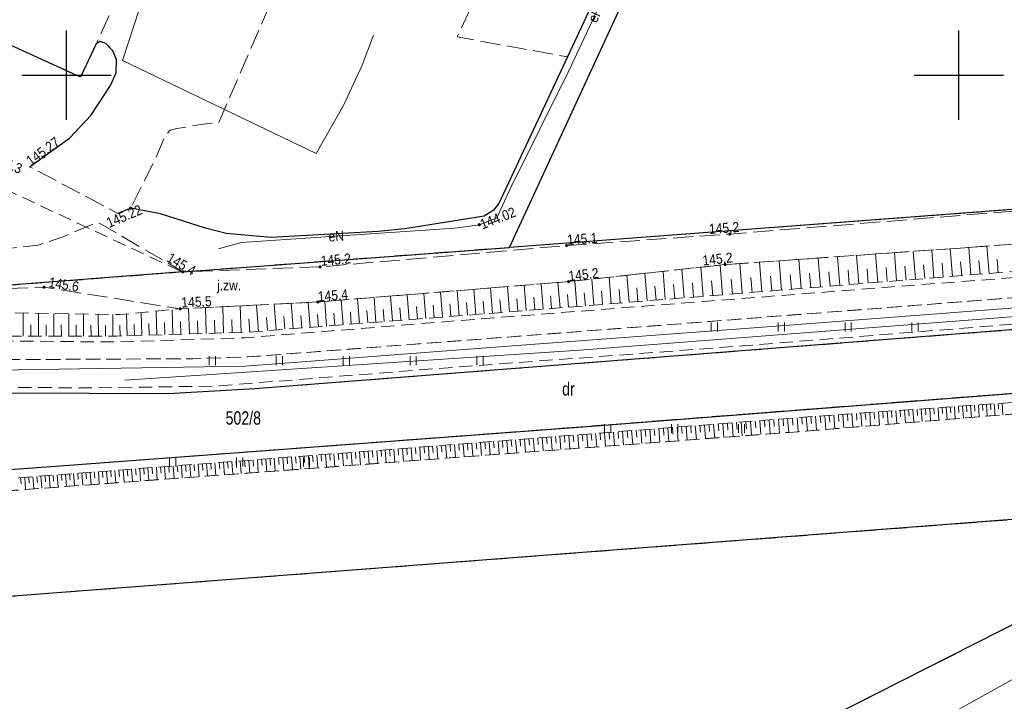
# Model space of a CAD drawing. Header units: metres. Extents: x 5548743 to 5556416, y 5707500 to 5714000.
# Tile 138 of 203: x 5554395 to 5554505, y 5710230 to 5710306. Entities that reach past the tile are written whole.
import ezdxf
from ezdxf.enums import TextEntityAlignment as Align

# ---------------------------------------------------------------- set-up
doc = ezdxf.new("R2010")
doc.units = ezdxf.units.M
doc.header["$MEASUREMENT"] = 0
for name, pattern in [('1.5_0.75', [2.25, 1.5, -0.75]), ('2.25_0.75', [3, 2.25, -0.75]), ('219-1000', [0])]:
    doc.linetypes.add(name, pattern=pattern)
doc.layers.get('0').update_dxf_attribs({"color": 2, "linetype": 'CONTINUOUS', "lineweight": 5})
for name, color, linetype in [('000 Inne (niezydentyfikowane)', 7, 'CONTINUOUS'), ('210-oznaczenie konturu użytku gruntowego', 7, 'CONTINUOUS'), ('211-numer działki ewidencyjnej', 7, 'CONTINUOUS'), ('217-kontur klasyfikacyjny', 7, 'CONTINUOUS'), ('218-kontur użytku gruntowego', 7, 'CONTINUOUS'), ('219-działka ewidencyjna', 7, 'CONTINUOUS'), ('chodnik', 7, 'CONTINUOUS'), ('jezdnia', 7, 'CONTINUOUS'), ('jezdnia-Atr17', 7, 'CONTINUOUS'), ('krawężnik', 7, 'CONTINUOUS'), ('obszar utwardzony', 7, 'CONTINUOUS'), ('pikieta naturalna', 7, 'CONTINUOUS'), ('pikieta naturalna-Atr2', 7, 'CONTINUOUS'), ('pikieta sztuczna', 7, 'CONTINUOUS'), ('pikieta sztuczna-Atr2', 7, 'CONTINUOUS'), ('przewód elektroenergetyczny podziemny', 7, 'CONTINUOUS'), ('przewód elektroenergetyczny podziemny-Atr1', 7, 'CONTINUOUS'), ('przewód kanalizacyjny', 7, 'CONTINUOUS'), ('przewód wodociągowy', 7, 'CONTINUOUS'), ('rzedna', 7, 'CONTINUOUS'), ('rzedna-Atr2', 7, 'CONTINUOUS'), ('skarpa nieumocniona', 7, 'CONTINUOUS'), ('trawnik', 7, 'CONTINUOUS'), ('Wstawianie ramki sekcyjnej z opisem', 7, 'CONTINUOUS')]:
    doc.layers.add(name, color=color, linetype=linetype)
doc.styles.get("Standard").update_dxf_attribs({"font": 'Working1250', "width": 0.75})

# ---------------------------------------------------------------- blocks, each defined once
blk = doc.blocks.new('TU04')
at = {"color": 0, "linetype": 'Continuous', "lineweight": 13}
for p, q in [((0, 0), (0, 1)), ((0.7, 0), (0.7, 1))]:
    blk.add_line(p, q, dxfattribs=at)
blk = doc.blocks.new('PW01')
at = {"linetype": 'Continuous', "lineweight": 13}
h = blk.add_hatch(color=0, dxfattribs=at)
edge = h.paths.add_edge_path()
edge.add_arc((0, 0), 0.18, 0, 360)
blk = doc.blocks.new('RAMKA1000K')
at = {"color": 0}
for p, q in [((0, 295), (0, 305)), ((100, 295), (100, 305)), ((800, 295), (800, 305)), ((0, 300), (5, 300)), ((95, 300), (105, 300)), ((795, 300), (800, 300))]:
    blk.add_line(p, q, dxfattribs=at)

msp = doc.modelspace()

# ---------------------------------------------------------------- linework, layer by layer
at = {"layer": '000 Inne (niezydentyfikowane)', "color": 252, "linetype": 'Continuous', "lineweight": 18, "flags": 128}
for points in [[(5554497.21, 5710277.29), (5554496.96, 5710280.4)], [(5554499.29, 5710277.45), (5554499.04, 5710280.54)], [(5554501.35, 5710277.62), (5554501.1, 5710280.69)], [(5554503.39, 5710277.78), (5554503.15, 5710280.83)], [(5554482.32, 5710276.09), (5554482.05, 5710279.35)], [(5554484.48, 5710276.27), (5554484.23, 5710279.5)], [(5554486.64, 5710276.44), (5554486.38, 5710279.65)], [(5554488.78, 5710276.61), (5554488.53, 5710279.81)], [(5554490.91, 5710276.78), (5554490.66, 5710279.96)], [(5554493.02, 5710276.95), (5554492.77, 5710280.1)], [(5554495.12, 5710277.12), (5554494.87, 5710280.25)], [(5554502.37, 5710277.7), (5554502.25, 5710279.23)], [(5554504.41, 5710277.86), (5554504.29, 5710279.38)], [(5554469.2, 5710275.04), (5554468.94, 5710278.24)], [(5554471.33, 5710275.21), (5554471.07, 5710278.47)], [(5554473.51, 5710275.39), (5554473.24, 5710278.71)], [(5554475.72, 5710275.57), (5554475.46, 5710278.89)], [(5554477.93, 5710275.74), (5554477.67, 5710279.04)], [(5554480.13, 5710275.92), (5554479.87, 5710279.2)], [(5554487.71, 5710276.53), (5554487.58, 5710278.13)], [(5554489.85, 5710276.7), (5554489.72, 5710278.29)], [(5554491.97, 5710276.87), (5554491.84, 5710278.45)], [(5554494.08, 5710277.04), (5554493.95, 5710278.61)], [(5554496.17, 5710277.2), (5554496.04, 5710278.76)], [(5554498.25, 5710277.37), (5554498.13, 5710278.92)], [(5554500.32, 5710277.54), (5554500.19, 5710279.08)], [(5554459.1, 5710274.23), (5554458.87, 5710277.14)], [(5554461.04, 5710274.39), (5554460.81, 5710277.36)], [(5554463.03, 5710274.55), (5554462.78, 5710277.57)], [(5554465.05, 5710274.71), (5554464.8, 5710277.79)], [(5554467.1, 5710274.87), (5554466.85, 5710278.01)], [(5554474.61, 5710275.48), (5554474.48, 5710277.14)], [(5554476.83, 5710275.66), (5554476.7, 5710277.31)], [(5554479.03, 5710275.83), (5554478.9, 5710277.48)], [(5554481.23, 5710276.01), (5554481.09, 5710277.64)], [(5554483.4, 5710276.18), (5554483.27, 5710277.8)], [(5554485.56, 5710276.35), (5554485.43, 5710277.97)], [(5554445.86, 5710273.18), (5554445.64, 5710276)], [(5554447.74, 5710273.32), (5554447.52, 5710276.15)], [(5554449.63, 5710273.47), (5554449.4, 5710276.3)], [(5554451.52, 5710273.62), (5554451.29, 5710276.46)], [(5554453.41, 5710273.78), (5554453.18, 5710276.61)], [(5554455.3, 5710273.93), (5554455.07, 5710276.76)], [(5554457.19, 5710274.08), (5554456.96, 5710276.94)], [(5554462.03, 5710274.47), (5554461.91, 5710275.97)], [(5554464.03, 5710274.63), (5554463.91, 5710276.15)], [(5554466.07, 5710274.79), (5554465.94, 5710276.35)], [(5554468.15, 5710274.96), (5554468.02, 5710276.54)], [(5554470.26, 5710275.13), (5554470.13, 5710276.74)], [(5554472.42, 5710275.3), (5554472.29, 5710276.95)], [(5554432.82, 5710272.17), (5554432.61, 5710274.94)], [(5554434.67, 5710272.31), (5554434.46, 5710275.09)], [(5554436.53, 5710272.46), (5554436.31, 5710275.24)], [(5554438.38, 5710272.6), (5554438.17, 5710275.39)], [(5554440.25, 5710272.74), (5554440.03, 5710275.54)], [(5554442.11, 5710272.89), (5554441.9, 5710275.69)], [(5554443.98, 5710273.03), (5554443.77, 5710275.85)], [(5554448.69, 5710273.4), (5554448.57, 5710274.81)], [(5554450.57, 5710273.55), (5554450.46, 5710274.96)], [(5554452.46, 5710273.7), (5554452.35, 5710275.12)], [(5554454.35, 5710273.85), (5554454.24, 5710275.27)], [(5554456.24, 5710274), (5554456.13, 5710275.42)], [(5554458.14, 5710274.16), (5554458.02, 5710275.6)], [(5554460.07, 5710274.31), (5554459.95, 5710275.78)], [(5554411.9, 5710270.95), (5554411.82, 5710273.72)], [(5554413.76, 5710271.01), (5554413.68, 5710273.86)], [(5554415.66, 5710271.06), (5554415.58, 5710273.95)], [(5554417.59, 5710271.12), (5554417.51, 5710274.05)], [(5554419.55, 5710271.17), (5554419.46, 5710274.15)], [(5554421.52, 5710271.3), (5554421.3, 5710274.24)], [(5554423.48, 5710271.45), (5554423.26, 5710274.34)], [(5554425.4, 5710271.6), (5554425.18, 5710274.43)], [(5554427.29, 5710271.74), (5554427.07, 5710274.53)], [(5554429.14, 5710271.89), (5554428.93, 5710274.64)], [(5554430.98, 5710272.03), (5554430.77, 5710274.79)], [(5554435.6, 5710272.38), (5554435.49, 5710273.78)], [(5554437.45, 5710272.53), (5554437.35, 5710273.92)], [(5554439.31, 5710272.67), (5554439.21, 5710274.07)], [(5554441.18, 5710272.82), (5554441.07, 5710274.22)], [(5554443.05, 5710272.96), (5554442.94, 5710274.37)], [(5554444.92, 5710273.1), (5554444.81, 5710274.51)], [(5554446.8, 5710273.25), (5554446.69, 5710274.66)], [(5554395.13, 5710270.75), (5554395.13, 5710273.34)], [(5554396.86, 5710270.76), (5554396.85, 5710273.32)], [(5554398.56, 5710270.76), (5554398.56, 5710273.29)], [(5554400.25, 5710270.76), (5554400.24, 5710273.26)], [(5554401.91, 5710270.76), (5554401.91, 5710273.23)], [(5554403.56, 5710270.77), (5554403.55, 5710273.21)], [(5554405.18, 5710270.77), (5554405.18, 5710273.18)], [(5554406.79, 5710270.8), (5554406.72, 5710273.24)], [(5554408.42, 5710270.85), (5554408.35, 5710273.4)], [(5554410.13, 5710270.9), (5554410.05, 5710273.56)], [(5554418.56, 5710271.14), (5554418.52, 5710272.62)], [(5554420.53, 5710271.22), (5554420.42, 5710272.7)], [(5554422.51, 5710271.37), (5554422.39, 5710272.83)], [(5554424.44, 5710271.52), (5554424.33, 5710272.95)], [(5554426.35, 5710271.67), (5554426.24, 5710273.07)], [(5554428.22, 5710271.81), (5554428.11, 5710273.19)], [(5554430.06, 5710271.96), (5554429.95, 5710273.34)], [(5554431.9, 5710272.1), (5554431.8, 5710273.48)], [(5554433.75, 5710272.24), (5554433.64, 5710273.63)], [(5554396, 5710270.75), (5554395.99, 5710272.04)], [(5554397.71, 5710270.76), (5554397.71, 5710272.03)], [(5554399.41, 5710270.76), (5554399.4, 5710272.02)], [(5554401.08, 5710270.76), (5554401.08, 5710272.01)], [(5554402.74, 5710270.77), (5554402.73, 5710271.99)], [(5554404.37, 5710270.77), (5554404.37, 5710271.98)], [(5554405.99, 5710270.78), (5554405.95, 5710271.98)], [(5554407.6, 5710270.83), (5554407.56, 5710272.07)], [(5554409.26, 5710270.88), (5554409.23, 5710272.18)], [(5554411, 5710270.93), (5554410.97, 5710272.28)], [(5554412.82, 5710270.98), (5554412.78, 5710272.39)], [(5554414.71, 5710271.03), (5554414.66, 5710272.47)], [(5554416.62, 5710271.09), (5554416.58, 5710272.54)], [(5554496.73, 5710262.68), (5554496.83, 5710261.27)], [(5554497.2, 5710262.71), (5554497.24, 5710262.01)], [(5554497.66, 5710262.74), (5554497.76, 5710261.35)], [(5554498.12, 5710262.77), (5554498.17, 5710262.08)], [(5554498.58, 5710262.81), (5554498.68, 5710261.42)], [(5554499.04, 5710262.84), (5554499.09, 5710262.15)], [(5554499.5, 5710262.87), (5554499.59, 5710261.5)], [(5554499.95, 5710262.9), (5554500, 5710262.22)], [(5554500.41, 5710262.93), (5554500.5, 5710261.57)], [(5554500.86, 5710262.96), (5554500.9, 5710262.29)], [(5554501.31, 5710263), (5554501.4, 5710261.65)], [(5554501.75, 5710263.03), (5554501.8, 5710262.36)], [(5554502.2, 5710263.06), (5554502.29, 5710261.72)], [(5554502.64, 5710263.09), (5554502.69, 5710262.42)], [(5554503.09, 5710263.12), (5554503.18, 5710261.79)], [(5554503.53, 5710263.15), (5554503.57, 5710262.49)], [(5554503.97, 5710263.18), (5554504.06, 5710261.86)], [(5554504.4, 5710263.21), (5554504.45, 5710262.56)], [(5554504.84, 5710263.24), (5554504.93, 5710261.94)], [(5554481.34, 5710261.58), (5554481.4, 5710260.79)], [(5554481.86, 5710261.62), (5554481.98, 5710260.05)], [(5554482.38, 5710261.66), (5554482.44, 5710260.88)], [(5554482.9, 5710261.7), (5554483.02, 5710260.14)], [(5554483.42, 5710261.74), (5554483.48, 5710260.96)], [(5554483.94, 5710261.78), (5554484.06, 5710260.22)], [(5554484.46, 5710261.82), (5554484.51, 5710261.04)], [(5554484.97, 5710261.85), (5554485.08, 5710260.3)], [(5554485.48, 5710261.89), (5554485.54, 5710261.12)], [(5554485.99, 5710261.92), (5554486.1, 5710260.39)], [(5554486.5, 5710261.96), (5554486.56, 5710261.19)], [(5554487.01, 5710261.99), (5554487.12, 5710260.47)], [(5554487.51, 5710262.03), (5554487.57, 5710261.27)], [(5554488.02, 5710262.07), (5554488.12, 5710260.56)], [(5554488.52, 5710262.1), (5554488.57, 5710261.35)], [(5554489.02, 5710262.14), (5554489.12, 5710260.64)], [(5554489.51, 5710262.17), (5554489.57, 5710261.42)], [(5554490.01, 5710262.2), (5554490.11, 5710260.72)], [(5554490.5, 5710262.24), (5554490.55, 5710261.5)], [(5554490.99, 5710262.27), (5554491.09, 5710260.8)], [(5554491.48, 5710262.31), (5554491.53, 5710261.57)], [(5554491.97, 5710262.34), (5554492.07, 5710260.88)], [(5554492.45, 5710262.38), (5554492.5, 5710261.65)], [(5554492.93, 5710262.41), (5554493.04, 5710260.96)], [(5554493.42, 5710262.44), (5554493.47, 5710261.72)], [(5554493.89, 5710262.48), (5554494, 5710261.04)], [(5554494.37, 5710262.51), (5554494.42, 5710261.79)], [(5554494.85, 5710262.54), (5554494.95, 5710261.12)], [(5554495.32, 5710262.58), (5554495.37, 5710261.87)], [(5554495.79, 5710262.61), (5554495.89, 5710261.19)], [(5554496.26, 5710262.64), (5554496.31, 5710261.94)], [(5554467.39, 5710260.49), (5554467.51, 5710258.96)], [(5554467.9, 5710260.53), (5554467.96, 5710259.76)], [(5554468.41, 5710260.57), (5554468.53, 5710259.04)], [(5554468.92, 5710260.61), (5554468.98, 5710259.84)], [(5554469.43, 5710260.65), (5554469.55, 5710259.11)], [(5554469.95, 5710260.69), (5554470.01, 5710259.92)], [(5554470.46, 5710260.73), (5554470.58, 5710259.19)], [(5554470.97, 5710260.77), (5554471.03, 5710260)], [(5554471.49, 5710260.81), (5554471.61, 5710259.27)], [(5554472, 5710260.85), (5554472.06, 5710260.08)], [(5554472.51, 5710260.89), (5554472.63, 5710259.34)], [(5554473.03, 5710260.93), (5554473.09, 5710260.16)], [(5554473.54, 5710260.97), (5554473.67, 5710259.42)], [(5554474.06, 5710261.01), (5554474.12, 5710260.23)], [(5554474.58, 5710261.05), (5554474.7, 5710259.5)], [(5554475.09, 5710261.09), (5554475.15, 5710260.31)], [(5554475.61, 5710261.13), (5554475.73, 5710259.58)], [(5554476.13, 5710261.17), (5554476.19, 5710260.39)], [(5554476.65, 5710261.21), (5554476.77, 5710259.66)], [(5554477.17, 5710261.25), (5554477.23, 5710260.47)], [(5554477.69, 5710261.29), (5554477.81, 5710259.73)], [(5554478.21, 5710261.33), (5554478.27, 5710260.55)], [(5554478.73, 5710261.37), (5554478.85, 5710259.81)], [(5554479.25, 5710261.41), (5554479.31, 5710260.63)], [(5554479.77, 5710261.45), (5554479.89, 5710259.89)], [(5554480.29, 5710261.49), (5554480.35, 5710260.71)], [(5554480.81, 5710261.54), (5554480.94, 5710259.97)], [(5554453.3, 5710259.39), (5554453.41, 5710257.9)], [(5554453.79, 5710259.43), (5554453.85, 5710258.68)], [(5554454.29, 5710259.47), (5554454.41, 5710257.97)], [(5554454.79, 5710259.51), (5554454.85, 5710258.76)], [(5554455.29, 5710259.54), (5554455.4, 5710258.05)], [(5554455.79, 5710259.58), (5554455.84, 5710258.84)], [(5554456.28, 5710259.62), (5554456.4, 5710258.12)], [(5554456.78, 5710259.66), (5554456.84, 5710258.91)], [(5554457.28, 5710259.7), (5554457.4, 5710258.2)], [(5554457.79, 5710259.74), (5554457.84, 5710258.99)], [(5554458.29, 5710259.78), (5554458.4, 5710258.28)], [(5554458.79, 5710259.82), (5554458.85, 5710259.07)], [(5554459.29, 5710259.86), (5554459.41, 5710258.35)], [(5554459.79, 5710259.9), (5554459.85, 5710259.14)], [(5554460.3, 5710259.93), (5554460.41, 5710258.43)], [(5554460.8, 5710259.97), (5554460.86, 5710259.22)], [(5554461.3, 5710260.01), (5554461.42, 5710258.5)], [(5554461.81, 5710260.05), (5554461.87, 5710259.3)], [(5554462.31, 5710260.09), (5554462.43, 5710258.58)], [(5554462.82, 5710260.13), (5554462.88, 5710259.37)], [(5554463.32, 5710260.17), (5554463.44, 5710258.65)], [(5554463.83, 5710260.21), (5554463.89, 5710259.45)], [(5554464.34, 5710260.25), (5554464.46, 5710258.73)], [(5554464.85, 5710260.29), (5554464.9, 5710259.53)], [(5554465.35, 5710260.33), (5554465.47, 5710258.81)], [(5554465.86, 5710260.37), (5554465.92, 5710259.61)], [(5554466.37, 5710260.41), (5554466.49, 5710258.88)], [(5554466.88, 5710260.45), (5554466.94, 5710259.68)], [(5554439.09, 5710258.28), (5554439.14, 5710257.56)], [(5554439.57, 5710258.32), (5554439.68, 5710256.87)], [(5554440.06, 5710258.36), (5554440.11, 5710257.63)], [(5554440.54, 5710258.39), (5554440.65, 5710256.94)], [(5554441.02, 5710258.43), (5554441.08, 5710257.7)], [(5554441.51, 5710258.47), (5554441.62, 5710257.01)], [(5554442, 5710258.51), (5554442.05, 5710257.78)], [(5554442.48, 5710258.55), (5554442.6, 5710257.09)], [(5554442.97, 5710258.58), (5554443.03, 5710257.85)], [(5554443.46, 5710258.62), (5554443.57, 5710257.16)], [(5554443.94, 5710258.66), (5554444, 5710257.93)], [(5554444.43, 5710258.7), (5554444.55, 5710257.23)], [(5554444.92, 5710258.74), (5554444.98, 5710258)], [(5554445.41, 5710258.77), (5554445.52, 5710257.31)], [(5554445.9, 5710258.81), (5554445.96, 5710258.08)], [(5554446.39, 5710258.85), (5554446.5, 5710257.38)], [(5554446.88, 5710258.89), (5554446.94, 5710258.15)], [(5554447.37, 5710258.93), (5554447.48, 5710257.45)], [(5554447.86, 5710258.96), (5554447.92, 5710258.23)], [(5554448.35, 5710259), (5554448.47, 5710257.53)], [(5554448.84, 5710259.04), (5554448.9, 5710258.3)], [(5554449.34, 5710259.08), (5554449.45, 5710257.6)], [(5554449.83, 5710259.12), (5554449.89, 5710258.38)], [(5554450.32, 5710259.16), (5554450.44, 5710257.68)], [(5554450.82, 5710259.2), (5554450.88, 5710258.45)], [(5554451.31, 5710259.23), (5554451.43, 5710257.75)], [(5554451.81, 5710259.27), (5554451.87, 5710258.53)], [(5554452.3, 5710259.31), (5554452.42, 5710257.83)], [(5554452.8, 5710259.35), (5554452.86, 5710258.61)], [(5554424.71, 5710257.18), (5554424.76, 5710256.47)], [(5554425.19, 5710257.22), (5554425.3, 5710255.79)], [(5554425.66, 5710257.25), (5554425.72, 5710256.54)], [(5554426.14, 5710257.29), (5554426.25, 5710255.86)], [(5554426.62, 5710257.33), (5554426.67, 5710256.61)], [(5554427.1, 5710257.36), (5554427.2, 5710255.93)], [(5554427.57, 5710257.4), (5554427.63, 5710256.68)], [(5554428.05, 5710257.44), (5554428.16, 5710256)], [(5554428.53, 5710257.47), (5554428.58, 5710256.76)], [(5554429.01, 5710257.51), (5554429.12, 5710256.07)], [(5554429.49, 5710257.54), (5554429.54, 5710256.83)], [(5554429.96, 5710257.58), (5554430.07, 5710256.15)], [(5554430.44, 5710257.62), (5554430.5, 5710256.9)], [(5554430.92, 5710257.65), (5554431.03, 5710256.22)], [(5554431.4, 5710257.69), (5554431.45, 5710256.97)], [(5554431.88, 5710257.73), (5554431.99, 5710256.29)], [(5554432.36, 5710257.76), (5554432.41, 5710257.04)], [(5554432.84, 5710257.8), (5554432.95, 5710256.36)], [(5554433.32, 5710257.84), (5554433.37, 5710257.12)], [(5554433.8, 5710257.87), (5554433.91, 5710256.43)], [(5554434.28, 5710257.91), (5554434.33, 5710257.19)], [(5554434.76, 5710257.95), (5554434.87, 5710256.51)], [(5554435.24, 5710257.98), (5554435.29, 5710257.26)], [(5554435.72, 5710258.02), (5554435.83, 5710256.58)], [(5554436.2, 5710258.06), (5554436.25, 5710257.33)], [(5554436.68, 5710258.09), (5554436.79, 5710256.65)], [(5554437.16, 5710258.13), (5554437.21, 5710257.41)], [(5554437.64, 5710258.17), (5554437.75, 5710256.72)], [(5554438.12, 5710258.21), (5554438.18, 5710257.48)], [(5554438.6, 5710258.24), (5554438.72, 5710256.8)], [(5554410.06, 5710256.07), (5554410.16, 5710254.67)], [(5554410.52, 5710256.1), (5554410.58, 5710255.4)], [(5554410.99, 5710256.14), (5554411.1, 5710254.74)], [(5554411.46, 5710256.17), (5554411.51, 5710255.47)], [(5554411.93, 5710256.21), (5554412.04, 5710254.8)], [(5554412.4, 5710256.24), (5554412.45, 5710255.54)], [(5554412.87, 5710256.28), (5554412.97, 5710254.87)], [(5554413.34, 5710256.32), (5554413.39, 5710255.61)], [(5554413.81, 5710256.35), (5554413.91, 5710254.94)], [(5554414.28, 5710256.39), (5554414.33, 5710255.68)], [(5554414.75, 5710256.42), (5554414.85, 5710255.01)], [(5554415.22, 5710256.46), (5554415.27, 5710255.75)], [(5554415.69, 5710256.5), (5554415.8, 5710255.08)], [(5554416.16, 5710256.53), (5554416.21, 5710255.82)], [(5554416.63, 5710256.57), (5554416.74, 5710255.15)], [(5554417.11, 5710256.6), (5554417.16, 5710255.89)], [(5554417.58, 5710256.64), (5554417.69, 5710255.22)], [(5554418.05, 5710256.67), (5554418.11, 5710255.97)], [(5554418.53, 5710256.71), (5554418.63, 5710255.29)], [(5554419, 5710256.75), (5554419.05, 5710256.04)], [(5554419.47, 5710256.78), (5554419.58, 5710255.36)], [(5554419.95, 5710256.82), (5554420, 5710256.11)], [(5554420.42, 5710256.86), (5554420.53, 5710255.43)], [(5554420.9, 5710256.89), (5554420.95, 5710256.18)], [(5554421.38, 5710256.93), (5554421.48, 5710255.5)], [(5554421.85, 5710256.96), (5554421.91, 5710256.25)], [(5554422.33, 5710257), (5554422.44, 5710255.57)], [(5554422.8, 5710257.04), (5554422.86, 5710256.32)], [(5554423.28, 5710257.07), (5554423.39, 5710255.64)], [(5554423.76, 5710257.11), (5554423.81, 5710256.39)], [(5554424.23, 5710257.15), (5554424.34, 5710255.72)], [(5554395.76, 5710254.98), (5554395.81, 5710254.3)], [(5554396.22, 5710255.01), (5554396.32, 5710253.65)], [(5554396.67, 5710255.05), (5554396.73, 5710254.37)], [(5554397.13, 5710255.08), (5554397.23, 5710253.72)], [(5554397.59, 5710255.12), (5554397.64, 5710254.43)], [(5554398.04, 5710255.15), (5554398.15, 5710253.78)], [(5554398.5, 5710255.19), (5554398.55, 5710254.5)], [(5554398.96, 5710255.22), (5554399.06, 5710253.85)], [(5554399.42, 5710255.26), (5554399.47, 5710254.57)], [(5554399.87, 5710255.29), (5554399.98, 5710253.92)], [(5554400.33, 5710255.33), (5554400.39, 5710254.64)], [(5554400.79, 5710255.36), (5554400.9, 5710253.98)], [(5554401.25, 5710255.4), (5554401.31, 5710254.71)], [(5554401.71, 5710255.43), (5554401.82, 5710254.05)], [(5554402.17, 5710255.47), (5554402.23, 5710254.78)], [(5554402.63, 5710255.5), (5554402.74, 5710254.12)], [(5554403.1, 5710255.54), (5554403.15, 5710254.85)], [(5554403.56, 5710255.57), (5554403.66, 5710254.19)], [(5554404.02, 5710255.61), (5554404.07, 5710254.91)], [(5554404.48, 5710255.64), (5554404.59, 5710254.26)], [(5554404.94, 5710255.68), (5554405, 5710254.98)], [(5554405.41, 5710255.71), (5554405.51, 5710254.32)], [(5554405.87, 5710255.75), (5554405.92, 5710255.05)], [(5554406.33, 5710255.78), (5554406.44, 5710254.39)], [(5554406.8, 5710255.82), (5554406.85, 5710255.12)], [(5554407.26, 5710255.85), (5554407.37, 5710254.46)], [(5554407.73, 5710255.89), (5554407.78, 5710255.19)], [(5554408.19, 5710255.93), (5554408.3, 5710254.53)], [(5554408.66, 5710255.96), (5554408.71, 5710255.26)], [(5554409.12, 5710256), (5554409.23, 5710254.6)], [(5554409.59, 5710256.03), (5554409.64, 5710255.33)], [(5554394.85, 5710254.91), (5554394.9, 5710254.23)], [(5554395.31, 5710254.94), (5554395.41, 5710253.58)]]:
    msp.add_lwpolyline(points, dxfattribs=at)
at = {"layer": '217-kontur klasyfikacyjny', "color": 3, "linetype": '1.5_0.75', "lineweight": 18, "flags": 128}
for points in [[(5554469.1, 5710322.83), (5554449.63, 5710280.7)], [(5554449.63, 5710280.7), (5554527.63, 5710286.57)], [(5554517.63, 5710251.1), (5554371.52, 5710239.91)], [(5554449.22, 5710209.69), (5554510.06, 5710240.46)]]:
    msp.add_lwpolyline(points, dxfattribs=at)
at = {"layer": '218-kontur użytku gruntowego', "color": 70, "linetype": '1.5_0.75', "lineweight": 18, "flags": 128}
for points in [[(5554449.63, 5710280.7), (5554469.1, 5710322.83)], [(5554469.1, 5710322.83), (5554449.63, 5710280.7)], [(5554362.43, 5710301.56), (5554412.98, 5710277.94)], [(5554449.63, 5710280.7), (5554527.63, 5710286.57)], [(5554527.63, 5710286.57), (5554449.63, 5710280.7)], [(5554421.12, 5710278.56), (5554449.63, 5710280.7)], [(5554449.63, 5710280.7), (5554421.12, 5710278.56)], [(5554412.98, 5710277.94), (5554421.12, 5710278.56)], [(5554421.12, 5710278.56), (5554412.98, 5710277.94)], [(5554412.98, 5710277.94), (5554309.21, 5710269.95)], [(5554371.52, 5710239.91), (5554517.63, 5710251.1)], [(5554517.63, 5710251.1), (5554371.52, 5710239.91)], [(5554449.22, 5710209.69), (5554510.06, 5710240.46)], [(5554510.06, 5710240.46), (5554449.22, 5710209.69)]]:
    msp.add_lwpolyline(points, dxfattribs=at)
at = {"layer": '219-działka ewidencyjna', "color": 94, "linetype": '219-1000', "lineweight": 30, "flags": 128}
for points in [[(5554449.63, 5710280.7), (5554469.1, 5710322.83)], [(5554527.63, 5710286.57), (5554449.63, 5710280.7)], [(5554421.12, 5710278.56), (5554449.63, 5710280.7)], [(5554412.98, 5710277.94), (5554421.12, 5710278.56)], [(5554412.98, 5710277.94), (5554309.21, 5710269.95)], [(5554517.63, 5710251.1), (5554346.39, 5710237.99)], [(5554510.06, 5710240.46), (5554449.22, 5710209.69)]]:
    msp.add_lwpolyline(points, dxfattribs=at)
at = {"layer": 'chodnik', "color": 252, "linetype": '1.5_0.75', "lineweight": 18, "flags": 128}
msp.add_lwpolyline([(5554364.11, 5710430.92), (5554363.89, 5710430.87), (5554363.67, 5710430.82), (5554363.46, 5710430.75), (5554363.25, 5710430.68), (5554363.04, 5710430.58), (5554362.84, 5710430.49), (5554362.64, 5710430.37), (5554362.46, 5710430.26), (5554362.27, 5710430.12), (5554361.31, 5710429.48), (5554360.54, 5710428.9), (5554359.75, 5710428.05), (5554358.74, 5710426.66), (5554352.05, 5710411.17), (5554339.54, 5710382.11), (5554326.59, 5710351.06), (5554311.34, 5710314.54), (5554304.07, 5710297.57), (5554302.49, 5710293.51), (5554300.31, 5710285.92), (5554299.66, 5710281.4), (5554299.54, 5710273.15), (5554300.06, 5710273.27), (5554300.66, 5710273.33), (5554305.28, 5710267.38), (5554308.56, 5710264.71), (5554315.57, 5710261.76), (5554315.6, 5710260.56), (5554319.59, 5710260.92), (5554319.39, 5710262.78), (5554320.23, 5710263.89), (5554343.83, 5710265.74), (5554370.89, 5710267.84), (5554378.22, 5710268.05), (5554414.15, 5710268.23), (5554420.26, 5710268.42), (5554467.76, 5710272.06), (5554528.12, 5710276.78), (5554529.29, 5710276.04), (5554529.45, 5710273.96), (5554533.45, 5710274.17), (5554532.87, 5710275.9), (5554534.37, 5710277.31), (5554567.84, 5710279.87), (5554624.61, 5710284.23), (5554665.49, 5710287.36), (5554722.3, 5710291.93), (5554721.99, 5710294.06), (5554692.86, 5710291.62), (5554652.68, 5710288.66), (5554603.96, 5710284.82), (5554555.37, 5710281.04), (5554532.95, 5710279.32), (5554528.95, 5710279.05), (5554490.76, 5710276.14), (5554445.64, 5710272.63), (5554420.03, 5710270.57), (5554405.25, 5710270.1), (5554377.56, 5710270.36), (5554361.34, 5710269.19), (5554333.35, 5710266.59), (5554319.69, 5710265.79), (5554314.93, 5710265.73), (5554311.9, 5710266.23), (5554310.06, 5710266.91), (5554307.75, 5710268.85), (5554305.92, 5710270.67), (5554303.43, 5710273.82), (5554302.27, 5710275.92), (5554301.71, 5710277.33), (5554301.66, 5710279.69), (5554301.76, 5710282.88), (5554302.3, 5710284.46), (5554303.14, 5710288.66), (5554304.04, 5710292.05), (5554305.52, 5710295.46), (5554308.47, 5710302.74), (5554313.84, 5710314.76), (5554318.06, 5710324.52), (5554324.12, 5710337.82), (5554330.55, 5710352.92), (5554344.43, 5710385.68), (5554343.76, 5710385.4), (5554358.3, 5710418.07)], close=True, dxfattribs=at)
at = {"layer": 'jezdnia', "color": 252, "linetype": '2.25_0.75', "lineweight": 18, "flags": 128}
for points in [[(5554286.87, 5710246.53), (5554310.62, 5710249.39), (5554313.02, 5710249.64), (5554356.51, 5710253.11), (5554398.75, 5710256.18), (5554458.33, 5710260.65), (5554520.28, 5710265.46), (5554529.94, 5710266.3), (5554533.96, 5710266.54), (5554642.18, 5710274.85), (5554752.55, 5710283.55), (5554757.3, 5710284.09), (5554764.62, 5710284.87), (5554772.72, 5710286.02), (5554780.26, 5710287.1), (5554788.19, 5710288.57), (5554794.39, 5710289.76), (5554801.87, 5710291.51), (5554817.73, 5710295.59), (5554822.95, 5710297.38), (5554830.44, 5710299.81), (5554836.13, 5710302.09), (5554844.96, 5710305.26), (5554850.94, 5710307.74), (5554855.73, 5710309.77), (5554864.28, 5710313.78), (5554868.44, 5710315.93), (5554879.13, 5710321.64), (5554893.08, 5710329.84), (5554900.82, 5710334.86), (5554905.94, 5710338.07), (5554932.96, 5710356.3), (5554953.33, 5710370.25), (5554955.04, 5710371.15), (5554957.52, 5710371.74), (5554960.56, 5710371.56), (5554961.95, 5710371.05), (5554963.17, 5710370.34), (5554955.43, 5710383.54), (5554954.57, 5710381.37), (5554953.36, 5710379.34), (5554941.62, 5710370.79), (5554913.34, 5710351.2), (5554889.37, 5710335.59), (5554879.09, 5710329.48), (5554867.79, 5710323.34), (5554856.7, 5710317.87), (5554851.12, 5710315.25), (5554837.39, 5710309.59), (5554822.28, 5710304.4), (5554810.81, 5710300.94), (5554791, 5710295.98), (5554781.3, 5710294.19), (5554760.54, 5710291.41), (5554749.22, 5710290.2), (5554712.72, 5710287.45), (5554626.12, 5710280.54), (5554543.48, 5710274.22), (5554509.19, 5710271.71), (5554421.1, 5710264.86), (5554411.37, 5710264.31), (5554375.97, 5710264.45), (5554315.99, 5710259.97), (5554313.02, 5710260), (5554310.28, 5710260.32), (5554282.8, 5710253.32), (5554276.46, 5710251.4), (5554271.61, 5710250.29), (5554270.32, 5710250.46), (5554268.79, 5710251.53), (5554265.84, 5710257.11), (5554264.79, 5710258.71), (5554260.9, 5710256.6), (5554262.31, 5710254.76), (5554263.87, 5710250.46), (5554263.57, 5710248.09), (5554247.08, 5710242.71), (5554236.32, 5710238.19), (5554229.58, 5710234.81), (5554222.95, 5710231.33), (5554214.84, 5710226.35), (5554205.93, 5710220.52), (5554199.06, 5710215.52), (5554197.52, 5710215.94), (5554193.99, 5710212.54), (5554193.95, 5710211.46), (5554191.56, 5710209.53), (5554185.2, 5710203.91), (5554175.02, 5710194.7), (5554165.59, 5710185.7), (5554154.52, 5710175.6), (5554158.99, 5710171.37), (5554168.86, 5710181), (5554177.03, 5710188.43), (5554184.81, 5710195.02), (5554194.51, 5710202.86), (5554207.91, 5710213.24), (5554217.1, 5710219.5), (5554229.56, 5710226.79), (5554239.49, 5710231.76), (5554249.85, 5710236.13), (5554257.27, 5710238.67), (5554263.03, 5710240.46), (5554271.4, 5710242.87), (5554277.72, 5710244.36), (5554283.77, 5710245.89)], [(5554362.82, 5710280.57), (5554362.86, 5710279.95), (5554363.06, 5710274.96), (5554397.48, 5710276.24), (5554412.73, 5710273.81), (5554428.16, 5710274.58), (5554456.25, 5710276.86), (5554473.8, 5710278.77), (5554525.84, 5710282.43), (5554529.57, 5710282.69), (5554530.26, 5710286.71), (5554474.33, 5710282.19), (5554456.03, 5710280.9), (5554428.41, 5710278.51), (5554413.03, 5710277.95), (5554403.46, 5710283.54), (5554399.61, 5710281.88), (5554396.81, 5710280.95), (5554393.82, 5710280.61), (5554391.76, 5710280.92), (5554390.84, 5710281.26), (5554389.9, 5710281.58), (5554385.26, 5710283.82)], [(5554510.36, 5710219.11), (5554518.76, 5710223.87), (5554520.14, 5710230.02), (5554527.67, 5710241.31), (5554529.98, 5710252.05), (5554517.63, 5710251.1), (5554516.49, 5710247.01), (5554510.06, 5710240.46), (5554449.22, 5710209.69), (5554438.92, 5710204.2), (5554413.89, 5710191.86), (5554391.76, 5710180.83), (5554388.99, 5710181.94), (5554366.93, 5710212.28), (5554366.44, 5710212.96), (5554364.07, 5710216.21), (5554353.46, 5710230.79), (5554346.39, 5710237.99), (5554340.36, 5710237.53), (5554358.35, 5710216.28), (5554364.06, 5710208.77), (5554383.66, 5710178.71), (5554385.13, 5710176.03), (5554334.54, 5710151.42), (5554320.94, 5710146.7), (5554323.51, 5710140.2), (5554324.83, 5710140.82), (5554337.8, 5710146.92), (5554343.18, 5710149.45), (5554417.31, 5710185.64), (5554450.69, 5710202.85), (5554471, 5710210.42), (5554490.29, 5710221.02)]]:
    msp.add_lwpolyline(points, close=True, dxfattribs=at)
at = {"layer": 'krawężnik', "color": 252, "linetype": 'Continuous', "lineweight": 25, "flags": 128}
for points in [[(5554395.86, 5710289.73), (5554400.34, 5710292.92), (5554402.7, 5710295.48), (5554404.92, 5710298.83), (5554405.56, 5710300.25), (5554405.59, 5710301.75), (5554405.18, 5710302.71), (5554404.38, 5710303.52), (5554403.74, 5710303.74), (5554403.32, 5710303.49), (5554401.55, 5710299.76), (5554390.24, 5710304.9), (5554410.31, 5710348.19)], [(5554470.55, 5710332.96), (5554456.15, 5710302.04), (5554448.45, 5710285.62), (5554447.82, 5710284.81), (5554446.79, 5710284.18), (5554437.9, 5710282.76), (5554434.9, 5710282.49), (5554422.93, 5710281.81), (5554417.88, 5710282.26), (5554415.55, 5710282.84), (5554410.51, 5710284.47), (5554407.19, 5710285.1), (5554405.76, 5710284.5)], [(5554626.12, 5710280.54), (5554543.48, 5710274.22), (5554509.19, 5710271.71), (5554421.1, 5710264.86), (5554411.37, 5710264.31), (5554375.97, 5710264.45), (5554315.99, 5710259.97), (5554313.02, 5710260), (5554310.28, 5710260.32), (5554308.01, 5710261.18), (5554306.18, 5710262.37)], [(5554311.39, 5710174.17), (5554310.27, 5710178.98), (5554308.84, 5710189.67), (5554306.37, 5710209), (5554304.04, 5710231.96), (5554303.66, 5710235.88), (5554303.31, 5710240.6), (5554303.45, 5710242.58), (5554303.99, 5710244.55), (5554305, 5710246.1), (5554306.84, 5710247.72), (5554308.54, 5710248.72), (5554310.62, 5710249.39), (5554313.02, 5710249.64), (5554356.51, 5710253.11), (5554398.75, 5710256.18), (5554458.33, 5710260.65), (5554520.28, 5710265.46), (5554529.94, 5710266.3), (5554533.96, 5710266.54), (5554642.18, 5710274.85)]]:
    msp.add_lwpolyline(points, dxfattribs=at)
at = {"layer": 'obszar utwardzony', "color": 252, "linetype": '2.25_0.75', "lineweight": 18, "flags": 128}
msp.add_lwpolyline([(5554433.29, 5710368.05), (5554430.3, 5710361.6), (5554430.74, 5710361.84), (5554431.43, 5710361.57), (5554432.34, 5710360.34), (5554432.6, 5710359.33), (5554432.43, 5710358.07), (5554430.69, 5710354.28), (5554430.11, 5710353.4), (5554429.41, 5710352.85), (5554428.53, 5710352.55), (5554427.64, 5710352.49), (5554426.7, 5710352.74), (5554426.43, 5710353.08), (5554426.47, 5710353.45), (5554423.54, 5710347.07), (5554423.95, 5710347.4), (5554424.3, 5710347.28), (5554425.18, 5710346.59), (5554425.8, 5710345.57), (5554425.86, 5710344.43), (5554425.61, 5710343.37), (5554423.96, 5710339.75), (5554423.24, 5710338.72), (5554422.46, 5710338.18), (5554421.31, 5710337.93), (5554420, 5710338.18), (5554419.73, 5710338.53), (5554419.74, 5710338.87), (5554416.86, 5710332.62), (5554417.17, 5710332.86), (5554417.48, 5710332.82), (5554418.16, 5710332.39), (5554418.82, 5710331.5), (5554419.2, 5710330.32), (5554418.89, 5710328.81), (5554417.2, 5710325.24), (5554416.23, 5710324.03), (5554415.18, 5710323.53), (5554414.02, 5710323.48), (5554413.22, 5710323.7), (5554412.99, 5710323.96), (5554412.97, 5710324.34), (5554410.4, 5710318.33), (5554410.78, 5710318.3), (5554411.43, 5710317.88), (5554412.12, 5710316.97), (5554412.33, 5710315.98), (5554412.32, 5710314.96), (5554412.09, 5710314.25), (5554410.41, 5710310.75), (5554409.82, 5710309.87), (5554408.78, 5710309.14), (5554407.66, 5710308.92), (5554406.72, 5710309.04), (5554406.33, 5710309.28), (5554406.2, 5710309.88), (5554403.32, 5710303.49), (5554403.74, 5710303.74), (5554404.38, 5710303.52), (5554405.18, 5710302.71), (5554405.59, 5710301.75), (5554405.56, 5710300.25), (5554404.92, 5710298.83), (5554402.7, 5710295.48), (5554400.34, 5710292.92), (5554395.86, 5710289.73), (5554405.76, 5710284.5), (5554407.17, 5710285.1), (5554409.94, 5710290.57), (5554411.05, 5710293.2), (5554411.6, 5710293.81), (5554412.35, 5710294.01), (5554415.29, 5710294.49), (5554417.06, 5710294.68), (5554425.17, 5710313.37), (5554429.24, 5710321.93), (5554430.76, 5710321.24), (5554446.38, 5710353.67), (5554452.81, 5710367.28), (5554453.37, 5710367.79), (5554454.19, 5710367.69), (5554468.03, 5710361.22), (5554468.54, 5710360.64), (5554468.44, 5710359.86), (5554462.29, 5710346.24), (5554460.37, 5710341.99), (5554465.33, 5710339.58), (5554463.01, 5710334.59), (5554463.36, 5710334.41), (5554463.9, 5710334.19), (5554464.23, 5710333.79), (5554464.23, 5710333.04), (5554460.37, 5710324.66), (5554459.72, 5710324.14), (5554459.05, 5710324.26), (5554458.35, 5710324.47), (5554458.31, 5710324.48), (5554454.03, 5710326.34), (5554453.32, 5710324.65), (5554443.78, 5710304.26), (5554456.15, 5710302.04), (5554470.55, 5710332.96), (5554482.44, 5710358.61), (5554482.6, 5710360.29), (5554481.05, 5710362.39), (5554475.05, 5710365.23), (5554477.12, 5710369.75), (5554470.77, 5710372.64), (5554468.7, 5710368.12), (5554442.68, 5710380.12), (5554437.58, 5710369.07), (5554436.99, 5710368.26), (5554435.93, 5710367.44), (5554434.73, 5710367.15), (5554433.56, 5710367.35), (5554433.32, 5710367.52)], close=True, dxfattribs=at)
at = {"layer": 'przewód elektroenergetyczny podziemny', "color": 1, "linetype": 'Continuous', "lineweight": 18, "flags": 128}
for points in [[(5554455.13, 5710375.37), (5554476.78, 5710365.5), (5554478.66, 5710364.63), (5554481.3, 5710362.77), (5554483.09, 5710360.35), (5554482.73, 5710358.62), (5554478.87, 5710348.65), (5554473.21, 5710336.69), (5554472.01, 5710334.14), (5554464.67, 5710318.3), (5554456.28, 5710300.47), (5554449.8, 5710287.39), (5554448.22, 5710284.01), (5554446.26, 5710283.24), (5554443.51, 5710282.86), (5554419.55, 5710281.24), (5554417.02, 5710280.52)], [(5554455.13, 5710375.37), (5554476.78, 5710365.5), (5554478.66, 5710364.63), (5554481.3, 5710362.77), (5554483.09, 5710360.35), (5554482.73, 5710358.62), (5554478.87, 5710348.65), (5554473.21, 5710336.69), (5554472.01, 5710334.14), (5554464.67, 5710318.3), (5554456.28, 5710300.47), (5554449.8, 5710287.39), (5554448.22, 5710284.01), (5554446.26, 5710283.24), (5554443.51, 5710282.86), (5554419.55, 5710281.24), (5554417.02, 5710280.52)], [(5554313.35, 5710262.26), (5554334.35, 5710263.88), (5554361.81, 5710265.93), (5554376.32, 5710266.97), (5554389.82, 5710266.91), (5554420.01, 5710267.41), (5554449.48, 5710269.64), (5554480.02, 5710271.91), (5554509.66, 5710274.17), (5554539.59, 5710276.38), (5554569.47, 5710278.87), (5554599.19, 5710281.19), (5554629.39, 5710283.42), (5554659.21, 5710285.82), (5554689.14, 5710288.14), (5554718.89, 5710290.33), (5554748.45, 5710292.77), (5554772.45, 5710295.52), (5554796.03, 5710299.68), (5554819.72, 5710306.31), (5554842.09, 5710314.29), (5554864.19, 5710324.28), (5554884.67, 5710335.95), (5554909.56, 5710351.99)]]:
    msp.add_lwpolyline(points, dxfattribs=at)
at = {"layer": 'przewód kanalizacyjny', "color": 34, "linetype": 'Continuous', "lineweight": 18, "flags": 128}
for points in [[(5554434.4, 5710304.48), (5554433.11, 5710301.12), (5554431.94, 5710298.52), (5554431.11, 5710296.75), (5554427.98, 5710291.23), (5554406.28, 5710301.62), (5554410.06, 5710313.31), (5554412.05, 5710317.96), (5554423.29, 5710342.36), (5554437.5, 5710371.1), (5554441.19, 5710378.34)], [(5554718.2, 5710289.67), (5554681.79, 5710286.49), (5554625.45, 5710282.11), (5554578.51, 5710278.66), (5554545.79, 5710275.99), (5554508.77, 5710273.16), (5554457.53, 5710269.19), (5554406.52, 5710265.82)]]:
    msp.add_lwpolyline(points, dxfattribs=at)
at = {"layer": 'przewód wodociągowy', "color": 5, "linetype": 'Continuous', "lineweight": 18, "flags": 128}
msp.add_lwpolyline([(5554550.18, 5710347.08), (5554535.21, 5710283.19), (5554526.95, 5710247.4), (5554526.75, 5710246.43), (5554519.94, 5710242.49), (5554512.58, 5710235.95), (5554493.91, 5710225.58), (5554464.84, 5710212.27), (5554429.85, 5710195.03), (5554401.76, 5710180.33), (5554384.52, 5710170.44), (5554334.44, 5710146.5), (5554322.39, 5710141.62), (5554317.05, 5710139.61), (5554297.44, 5710134.48), (5554283.85, 5710100.75)], dxfattribs=at)
at = {"layer": 'skarpa nieumocniona', "color": 252, "linetype": '1.5_0.75', "lineweight": 18, "flags": 128}
for points in [[(5554525.84, 5710282.43), (5554473.8, 5710278.77), (5554456.25, 5710276.86), (5554428.16, 5710274.58), (5554412.73, 5710273.81), (5554405.95, 5710273.17), (5554376.66, 5710273.64), (5554360.54, 5710272.8), (5554332.75, 5710269.88), (5554316.2, 5710268.78), (5554313.03, 5710267.94), (5554310.02, 5710269.73), (5554305.56, 5710274.78), (5554303.53, 5710279.74), (5554303.6, 5710283.17), (5554304.11, 5710287.63), (5554304.75, 5710291.31), (5554305.87, 5710294.64), (5554305.52, 5710295.46), (5554304.04, 5710292.05), (5554303.14, 5710288.66), (5554302.38, 5710282.2), (5554302.61, 5710278.38), (5554303.2, 5710275.76), (5554304.83, 5710272.99), (5554309.1, 5710268.35), (5554312.87, 5710266.31), (5554314.78, 5710266.06), (5554334.6, 5710267.72), (5554374.23, 5710270.72), (5554405.62, 5710270.77), (5554420.14, 5710271.19), (5554448.36, 5710273.37), (5554479.88, 5710275.9), (5554528, 5710279.75)], [(5554525.84, 5710282.43), (5554473.8, 5710278.77), (5554456.25, 5710276.86), (5554428.16, 5710274.58), (5554412.73, 5710273.81), (5554405.95, 5710273.17), (5554376.66, 5710273.64), (5554360.54, 5710272.8), (5554332.75, 5710269.88), (5554316.2, 5710268.78), (5554313.03, 5710267.94), (5554310.02, 5710269.73), (5554305.56, 5710274.78), (5554303.53, 5710279.74), (5554303.6, 5710283.17), (5554304.11, 5710287.63), (5554304.75, 5710291.31), (5554305.87, 5710294.64), (5554305.52, 5710295.46), (5554304.04, 5710292.05), (5554303.14, 5710288.66), (5554302.38, 5710282.2), (5554302.61, 5710278.38), (5554303.2, 5710275.76), (5554304.83, 5710272.99), (5554309.1, 5710268.35), (5554312.87, 5710266.31), (5554314.78, 5710266.06), (5554334.6, 5710267.72), (5554374.23, 5710270.72), (5554405.62, 5710270.77), (5554420.14, 5710271.19), (5554448.36, 5710273.37), (5554479.88, 5710275.9), (5554528, 5710279.75)], [(5554528.47, 5710264.9), (5554483.95, 5710261.78), (5554436.26, 5710258.06), (5554389.72, 5710254.52), (5554363.35, 5710252.4), (5554337.44, 5710250.76), (5554346.07, 5710249.56), (5554363.88, 5710251.26), (5554421.21, 5710255.48), (5554481.49, 5710260.01), (5554516.05, 5710262.85), (5554517.41, 5710263.71)], [(5554528.47, 5710264.9), (5554483.95, 5710261.78), (5554436.26, 5710258.06), (5554389.72, 5710254.52), (5554363.35, 5710252.4), (5554337.44, 5710250.76), (5554346.07, 5710249.56), (5554363.88, 5710251.26), (5554421.21, 5710255.48), (5554481.49, 5710260.01), (5554516.05, 5710262.85), (5554517.41, 5710263.71)]]:
    msp.add_lwpolyline(points, close=True, dxfattribs=at)
at = {"layer": 'trawnik', "color": 252, "linetype": '1.5_0.75', "lineweight": 18, "flags": 128}
for points in [[(5554529.45, 5710273.96), (5554529.29, 5710276.04), (5554528.12, 5710276.78), (5554467.76, 5710272.06), (5554420.26, 5710268.42), (5554414.15, 5710268.23), (5554378.22, 5710268.05), (5554370.89, 5710267.84), (5554343.83, 5710265.74), (5554320.23, 5710263.89), (5554319.39, 5710262.78), (5554319.59, 5710260.92), (5554353.86, 5710263.35), (5554375.83, 5710265.05), (5554403.43, 5710264.97), (5554416.67, 5710265.16), (5554440.07, 5710267.01), (5554476.01, 5710269.69)], [(5554530.04, 5710264.08), (5554529.94, 5710266.3), (5554520.28, 5710265.46), (5554458.33, 5710260.65), (5554398.75, 5710256.18), (5554356.51, 5710253.11), (5554338.16, 5710251.64), (5554338.22, 5710250.81), (5554337.44, 5710250.76), (5554346.07, 5710249.56), (5554363.88, 5710251.26), (5554421.21, 5710255.48), (5554481.49, 5710260.01), (5554516.05, 5710262.85), (5554517.41, 5710263.71), (5554528.47, 5710264.9)]]:
    msp.add_lwpolyline(points, close=True, dxfattribs=at)

# ---------------------------------------------------------------- block references
at = {"layer": 'pikieta naturalna', "color": 252, "linetype": 'Continuous', "lineweight": 13}
for p in [(5554474.33, 5710282.19), (5554456.03, 5710280.9), (5554413.03, 5710277.95), (5554428.41, 5710278.51), (5554473.8, 5710278.77), (5554456.25, 5710276.86), (5554397.48, 5710276.24), (5554412.73, 5710273.81), (5554428.16, 5710274.58)]:
    msp.add_blockref('PW01', p, dxfattribs=at)
at = {"layer": 'pikieta sztuczna', "color": 252, "linetype": 'Continuous', "lineweight": 13}
for p in [(5554397.44, 5710290.83), (5554407.17, 5710285.1)]:
    msp.add_blockref('PW01', p, dxfattribs=at)
at = {"layer": 'rzedna', "color": 1, "linetype": 'Continuous', "lineweight": 18}
msp.add_blockref('PW01', (5554446.26, 5710283.24), dxfattribs=at)
msp.add_blockref('PW01', (5554446.26, 5710283.24), dxfattribs=at)
at = {"layer": 'trawnik', "color": 252, "linetype": 'Continuous', "lineweight": 18}
for p in [(5554472.239, 5710271.269), (5554479.739, 5710271.269), (5554487.239, 5710271.269), (5554494.739, 5710271.269), (5554415.989, 5710267.519), (5554423.489, 5710267.519), (5554430.989, 5710267.519), (5554438.489, 5710267.519), (5554445.989, 5710267.519), (5554460.289, 5710259.909), (5554467.789, 5710259.909), (5554475.289, 5710259.909), (5554411.539, 5710256.159), (5554419.039, 5710256.159), (5554426.539, 5710256.159)]:
    msp.add_blockref('TU04', p, dxfattribs=at)
at = {"layer": 'Wstawianie ramki sekcyjnej z opisem', "color": 8, "linetype": 'Continuous', "lineweight": 5}
for p in [(5553600, 5710000), (5553600, 5710000), (5553600, 5710000), (5553600, 5710000), (5554400, 5710000), (5554400, 5710000), (5554400, 5710000), (5554400, 5710000)]:
    msp.add_blockref('RAMKA1000K', p, dxfattribs=at)

# ---------------------------------------------------------------- texts
at = {"layer": '210-oznaczenie konturu użytku gruntowego', "color": 70, "linetype": 'Continuous', "lineweight": 18, "width": 0.79}
msp.add_text('dr', height=1.5, dxfattribs=at).set_placement((5554455.54, 5710264.09))
at = {"layer": '211-numer działki ewidencyjnej', "color": 94, "linetype": 'Continuous', "lineweight": 30, "width": 0.79}
msp.add_text('502/8', height=1.5, dxfattribs=at).set_placement((5554417.82, 5710260.84))
at = {"layer": 'jezdnia-Atr17', "color": 252, "width": 0.9}
msp.add_text('j.zw.', height=1.125, dxfattribs=at).set_placement((5554416.86, 5710275.89))
at = {"layer": 'pikieta naturalna-Atr2', "color": 252, "width": 0.9}
for s, rotation, p in [('145.3', 339.687, (5554391.57, 5710290.1)), ('145.2', 4.032, (5554472.03, 5710282.19)), ('145.1', 4.032, (5554456.14, 5710280.97)), ('145.4', 329.771, (5554411.13, 5710279.19)), ('145.2', 4.945, (5554428.53, 5710278.62)), ('145.2', 6.211, (5554471.33, 5710278.66)), ('145.2', 6.211, (5554456.31, 5710276.92)), ('145.6', 350.946, (5554397.93, 5710276.25)), ('145.4', 4.64, (5554428.2, 5710274.63)), ('145.5', 2.857, (5554412.89, 5710273.95))]:
    msp.add_text(s, height=1.125, rotation=rotation, dxfattribs=at).set_placement(p)
at = {"layer": 'pikieta sztuczna-Atr2', "color": 252, "width": 0.9}
msp.add_text('145.27', height=1.125, rotation=35.837, dxfattribs=at).set_placement((5554396, 5710289.79))
msp.add_text('145.22', height=1.125, rotation=22.806, dxfattribs=at).set_placement((5554404.33, 5710283.91), align=Align.TOP_LEFT)
at = {"layer": 'przewód elektroenergetyczny podziemny-Atr1', "color": 1, "width": 0.9}
for rotation, p in [(64.802, (5554459.25, 5710306.79)), (3.901, (5554430.22, 5710281.96))]:
    msp.add_text('eN', height=1.125, rotation=rotation, dxfattribs=at).set_placement(p, align=Align.MIDDLE_CENTER)
at = {"layer": 'rzedna-Atr2', "color": 1, "width": 0.9}
msp.add_text('144.02', height=1.125, rotation=21.448, dxfattribs=at).set_placement((5554446.41, 5710283.22), align=Align.MIDDLE_LEFT)

doc.saveas('drawing.dxf')
